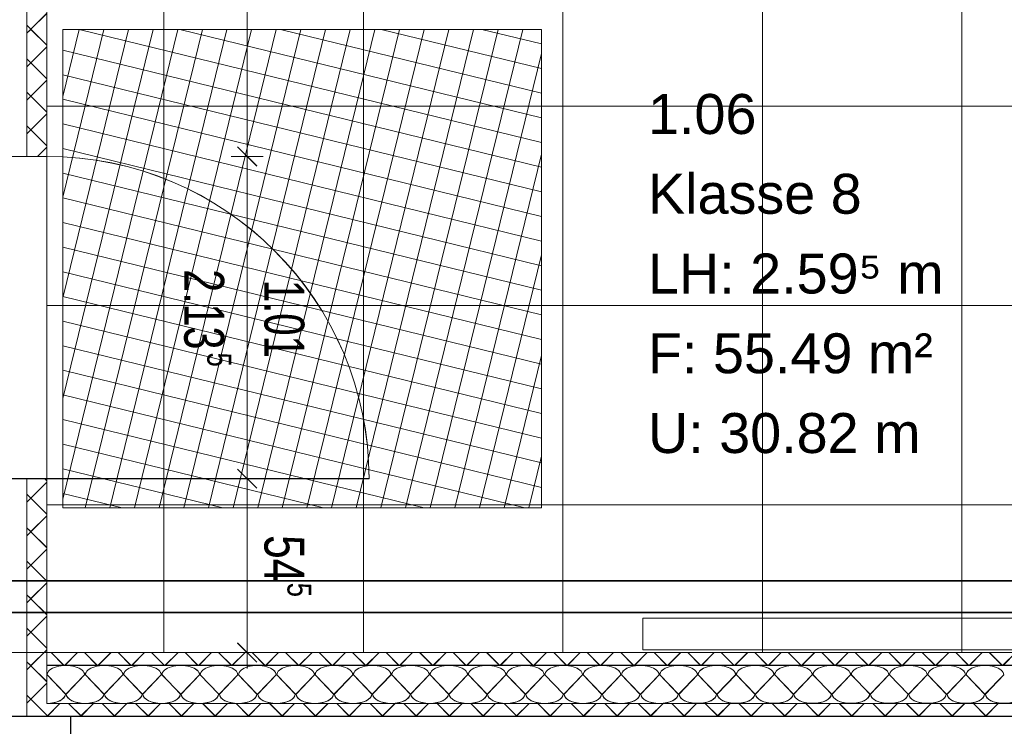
# Model space of a CAD drawing. Extents: x 229 to 926, y 37 to 878.
# Tile 12 of 162: x 554 to 615, y 165 to 209. Entities that reach past the tile are written whole.
import ezdxf
from ezdxf.lldxf.tags import DXFTag

# ---------------------------------------------------------------- set-up
doc = ezdxf.new("R2010")
doc.units = 0
doc.layers.get('0').update_dxf_attribs({"lineweight": 13})
for name, color, linetype, lineweight, true_color, plot in [('A_BI_Aussenwand', 5, 'Continuous', 18, 0x0000ff, False), ('A_BI_Innenwand', 7, 'Continuous', 18, 0x80ff80, False), ('A_BI_Tuer', 7, 'Continuous', 18, 0xbdbbbb, False)]:
    doc.layers.add(name, color=color, linetype=linetype, lineweight=lineweight, true_color=true_color, plot=plot)
for name, color, linetype, lineweight in [('Ausstattung', 7, 'Continuous', 25), ('Axen', 7, 'Continuous', 25), ('Axen-A03ENIVKI0', 7, 'Continuous', 25), ('Bewegungsfläche', 7, 'Continuous', 25), ('Deckenspiegel', 7, 'Continuous', 25), ('Fullfläche', 7, 'Continuous', 25), ('Fullfläche-A03ENIVQI0', 7, 'Continuous', 25), ('Maßlinien', 7, 'Continuous', 25), ('Maßlinien-A03ENIVNI0', 7, 'Continuous', 25), ('Räume', 7, 'Continuous', 25), ('Räume-A03ENIVSI0', 7, 'Continuous', 25), ('Türen', 7, 'Continuous', 25), ('Türen-A03ENIVLI0', 7, 'Continuous', 25), ('Wände', 7, 'Continuous', 25), ('Wände-A03ENIVMI0', 7, 'Continuous', 25)]:
    doc.layers.add(name, color=color, linetype=linetype, lineweight=lineweight)
doc.layers.add('H_BI_Ruecklauf', color=5, linetype='fein_strichliert', lineweight=35, true_color=0x0000ff)
doc.layers.add('H_BI_Vorlauf', color=7, linetype='Continuous', lineweight=35, true_color=0xed0e24)
doc.styles.get("Standard").update_dxf_attribs({"font": 'arial.ttf'})
tags = doc.linetypes.add('ALL_S25', pattern=[0.001, 0, -0.001]).pattern_tags.tags
tags[6:7] = [DXFTag(74, 4), DXFTag(75, 0), DXFTag(340, '0'), DXFTag(46, 1.0), DXFTag(50, 0.0), DXFTag(44, 0.0), DXFTag(45, 0.0)]
tags[4:5] = [DXFTag(74, 4), DXFTag(75, 0), DXFTag(340, '0'), DXFTag(46, 1.0), DXFTag(50, 0.0), DXFTag(44, 0.0), DXFTag(45, 0.0)]
tags = doc.linetypes.add('ALL_S25-A03ENIVOI0', pattern=[0.001, 0, -0.001]).pattern_tags.tags
tags[6:7] = [DXFTag(74, 4), DXFTag(75, 0), DXFTag(340, '0'), DXFTag(46, 1.0), DXFTag(50, 0.0), DXFTag(44, 0.0), DXFTag(45, 0.0)]
tags[4:5] = [DXFTag(74, 4), DXFTag(75, 0), DXFTag(340, '0'), DXFTag(46, 1.0), DXFTag(50, 0.0), DXFTag(44, 0.0), DXFTag(45, 0.0)]
tags = doc.linetypes.add('fein_strichliert', pattern=[4, 1, -2, 1]).pattern_tags.tags
tags[8:9] = [DXFTag(74, 4), DXFTag(75, 0), DXFTag(340, '0'), DXFTag(46, 0.0), DXFTag(50, 0.0), DXFTag(44, 0.0), DXFTag(45, 0.0)]
tags[6:7] = [DXFTag(74, 4), DXFTag(75, 0), DXFTag(340, '0'), DXFTag(46, 0.0), DXFTag(50, 0.0), DXFTag(44, 0.0), DXFTag(45, 0.0)]
tags[4:5] = [DXFTag(74, 4), DXFTag(75, 0), DXFTag(340, '0'), DXFTag(46, 0.0), DXFTag(50, 0.0), DXFTag(44, 0.0), DXFTag(45, 0.0)]

# ---------------------------------------------------------------- blocks, each defined once
blk = doc.blocks.new('Referenz-A03ENIVGI0', base_point=(255.728, 66.032))
at = {"layer": 'Ausstattung', "color": 0, "lineweight": -2}
for p, q in [((592.686, 169.508), (592.686, 171.508)), ((592.686, 171.508), (632.686, 171.503)), ((632.686, 169.503), (592.686, 169.508))]:
    blk.add_line(p, q, dxfattribs=at)
at = {"layer": 'Axen', "color": 0, "linetype": 'ALL_S25', "lineweight": -2, "ltscale": 0.13}
blk.add_line((735.547, 165.341), (301.611, 165.341), dxfattribs=at)
at = {"layer": 'Bewegungsfläche', "color": 0, "lineweight": -2}
for p, q in [((556.335, 204.197), (557.365, 208.406)), ((556.335, 197.886), (558.91, 208.406)), ((556.335, 191.574), (560.454, 208.406)), ((556.335, 185.263), (561.998, 208.406)), ((556.335, 178.952), (563.542, 208.406)), ((556.335, 208.406), (586.336, 208.406)), ((556.335, 178.406), (556.335, 208.406)), ((556.335, 204.197), (557.365, 208.406)), ((556.335, 197.886), (558.91, 208.406)), ((556.335, 191.574), (560.454, 208.406)), ((556.335, 185.263), (561.998, 208.406)), ((556.335, 178.952), (563.542, 208.406)), ((556.335, 208.406), (586.336, 208.406)), ((556.335, 178.406), (556.335, 208.406)), ((557.36, 208.406), (586.336, 201.316)), ((557.36, 208.406), (586.336, 201.316)), ((557.746, 178.406), (565.087, 208.406)), ((557.746, 178.406), (565.087, 208.406)), ((559.29, 178.406), (566.631, 208.406)), ((559.29, 178.406), (566.631, 208.406)), ((560.834, 178.406), (568.175, 208.406)), ((560.834, 178.406), (568.175, 208.406)), ((562.379, 178.406), (569.719, 208.406)), ((562.379, 178.406), (569.719, 208.406)), ((563.671, 208.406), (586.336, 202.86)), ((563.671, 208.406), (586.336, 202.86)), ((563.923, 178.406), (571.264, 208.406)), ((563.923, 178.406), (571.264, 208.406)), ((565.467, 178.406), (572.808, 208.406)), ((565.467, 178.406), (572.808, 208.406)), ((567.012, 178.406), (574.352, 208.406)), ((567.012, 178.406), (574.352, 208.406)), ((568.556, 178.406), (575.896, 208.406)), ((568.556, 178.406), (575.896, 208.406)), ((569.982, 208.406), (586.336, 204.405)), ((569.982, 208.406), (586.336, 204.405)), ((570.1, 178.406), (577.441, 208.406)), ((570.1, 178.406), (577.441, 208.406)), ((571.644, 178.406), (578.985, 208.406)), ((571.644, 178.406), (578.985, 208.406)), ((573.189, 178.406), (580.529, 208.406)), ((573.189, 178.406), (580.529, 208.406)), ((574.733, 178.406), (582.074, 208.406)), ((574.733, 178.406), (582.074, 208.406)), ((576.277, 178.406), (583.618, 208.406)), ((576.277, 178.406), (583.618, 208.406)), ((576.293, 208.406), (586.336, 205.949)), ((576.293, 208.406), (586.336, 205.949)), ((577.821, 178.406), (585.162, 208.406)), ((577.821, 178.406), (585.162, 208.406)), ((582.605, 208.406), (586.336, 207.493)), ((582.605, 208.406), (586.336, 207.493)), ((586.336, 208.406), (586.336, 178.406)), ((586.336, 208.406), (586.336, 178.406)), ((556.335, 207.113), (586.336, 199.772)), ((556.335, 207.113), (586.336, 199.772)), ((579.366, 178.406), (586.336, 206.891)), ((579.366, 178.406), (586.336, 206.891)), ((556.335, 205.568), (586.336, 198.228)), ((556.335, 205.568), (586.336, 198.228)), ((556.335, 204.024), (586.336, 196.683)), ((556.335, 204.024), (586.336, 196.683)), ((556.335, 202.48), (586.336, 195.139)), ((556.335, 202.48), (586.336, 195.139)), ((556.335, 200.935), (586.336, 193.595)), ((556.335, 200.935), (586.336, 193.595)), ((580.91, 178.406), (586.336, 200.58)), ((580.91, 178.406), (586.336, 200.58)), ((556.335, 199.391), (586.336, 192.051)), ((556.335, 199.391), (586.336, 192.051)), ((556.335, 197.847), (586.336, 190.506)), ((556.335, 197.847), (586.336, 190.506)), ((556.335, 196.303), (586.336, 188.962)), ((556.335, 196.303), (586.336, 188.962)), ((556.335, 194.758), (586.336, 187.418)), ((556.335, 194.758), (586.336, 187.418)), ((582.454, 178.406), (586.336, 194.269)), ((582.454, 178.406), (586.336, 194.269)), ((556.335, 193.214), (586.336, 185.873)), ((556.335, 193.214), (586.336, 185.873)), ((556.335, 191.67), (586.336, 184.329)), ((556.335, 191.67), (586.336, 184.329)), ((556.335, 190.126), (586.336, 182.785)), ((556.335, 190.126), (586.336, 182.785)), ((556.335, 188.581), (586.336, 181.241)), ((556.335, 188.581), (586.336, 181.241)), ((583.999, 178.406), (586.336, 187.957)), ((583.999, 178.406), (586.336, 187.957)), ((556.335, 187.037), (586.336, 179.696)), ((556.335, 187.037), (586.336, 179.696)), ((556.335, 185.493), (585.299, 178.406)), ((556.335, 185.493), (585.299, 178.406)), ((556.335, 183.949), (578.988, 178.406)), ((556.335, 183.949), (578.988, 178.406)), ((556.335, 182.404), (572.676, 178.406)), ((556.335, 182.404), (572.676, 178.406)), ((585.543, 178.406), (586.336, 181.646)), ((585.543, 178.406), (586.336, 181.646)), ((556.335, 180.86), (566.365, 178.406)), ((556.335, 180.86), (566.365, 178.406)), ((556.335, 179.316), (560.054, 178.406)), ((556.335, 179.316), (560.054, 178.406)), ((586.336, 178.406), (556.335, 178.406)), ((586.336, 178.406), (556.335, 178.406))]:
    blk.add_line(p, q, dxfattribs=at)
at = {"layer": 'Fullfläche', "color": 0, "lineweight": -2}
for p, q in [((554.335, 208.416), (555.335, 209.415)), ((554.085, 208.663), (554.333, 208.416)), ((554.085, 208.164), (554.333, 208.412)), ((554.335, 208.412), (555.335, 207.412)), ((554.335, 206.316), (555.335, 207.315)), ((554.085, 206.563), (554.333, 206.316)), ((554.085, 206.064), (554.333, 206.312)), ((554.335, 206.312), (555.335, 205.312)), ((554.335, 204.216), (555.335, 205.215)), ((554.085, 204.463), (554.333, 204.216)), ((554.085, 203.964), (554.333, 204.212)), ((554.335, 204.212), (555.335, 203.212)), ((554.335, 202.116), (555.335, 203.115)), ((554.085, 202.363), (554.333, 202.116)), ((554.085, 201.864), (554.333, 202.112)), ((554.335, 202.112), (555.335, 201.112)), ((554.76, 200.441), (555.335, 201.015)), ((555.207, 180.241), (555.335, 180.112)), ((554.335, 179.016), (555.335, 180.015)), ((554.085, 179.263), (554.333, 179.016)), ((554.085, 178.764), (554.333, 179.011)), ((554.335, 179.011), (555.335, 178.012)), ((554.335, 176.916), (555.335, 177.915)), ((554.085, 177.163), (554.333, 176.916)), ((554.085, 176.664), (554.333, 176.911)), ((554.335, 176.911), (555.335, 175.912)), ((554.335, 174.816), (555.335, 175.815)), ((554.085, 175.063), (554.333, 174.816)), ((554.085, 174.564), (554.333, 174.811)), ((554.335, 174.811), (555.335, 173.812)), ((554.335, 172.716), (555.335, 173.715)), ((554.085, 172.963), (554.333, 172.716)), ((554.085, 172.464), (554.333, 172.711)), ((554.335, 172.711), (555.335, 171.712)), ((554.335, 170.616), (555.335, 171.615)), ((554.085, 170.863), (554.333, 170.616)), ((554.085, 170.364), (554.333, 170.611)), ((554.335, 170.611), (555.335, 169.612)), ((554.335, 168.515), (555.335, 169.515)), ((556.406, 168.541), (555.607, 169.341)), ((556.464, 168.541), (557.264, 169.341)), ((558.506, 168.541), (557.707, 169.341)), ((558.565, 168.541), (559.364, 169.341)), ((560.606, 168.541), (559.807, 169.341)), ((560.664, 168.541), (561.464, 169.341)), ((562.706, 168.541), (561.907, 169.341)), ((562.765, 168.541), (563.564, 169.341)), ((564.806, 168.541), (564.007, 169.341)), ((564.865, 168.541), (565.664, 169.341)), ((566.906, 168.541), (566.107, 169.341)), ((566.965, 168.541), (567.764, 169.341)), ((569.006, 168.541), (568.207, 169.341)), ((569.064, 168.541), (569.864, 169.341)), ((571.106, 168.541), (570.307, 169.341)), ((571.165, 168.541), (571.964, 169.341)), ((573.206, 168.541), (572.407, 169.341)), ((573.265, 168.541), (574.064, 169.341)), ((575.306, 168.541), (574.507, 169.341)), ((575.365, 168.541), (576.164, 169.341)), ((577.406, 168.541), (576.607, 169.341)), ((577.465, 168.541), (578.264, 169.341)), ((579.506, 168.541), (578.707, 169.341)), ((579.565, 168.541), (580.364, 169.341)), ((581.606, 168.541), (580.807, 169.341)), ((581.665, 168.541), (582.464, 169.341)), ((583.706, 168.541), (582.907, 169.341)), ((583.765, 168.541), (584.564, 169.341)), ((585.806, 168.541), (585.007, 169.341)), ((585.865, 168.541), (586.664, 169.341)), ((587.906, 168.541), (587.107, 169.341)), ((587.965, 168.541), (588.764, 169.341)), ((590.006, 168.541), (589.207, 169.341)), ((590.065, 168.541), (590.864, 169.341)), ((592.106, 168.541), (591.307, 169.341)), ((592.165, 168.541), (592.964, 169.341)), ((594.206, 168.541), (593.407, 169.341)), ((594.265, 168.541), (595.064, 169.341)), ((596.307, 168.541), (595.507, 169.341)), ((596.365, 168.541), (597.164, 169.341)), ((598.407, 168.541), (597.607, 169.341)), ((598.465, 168.541), (599.264, 169.341)), ((600.507, 168.541), (599.707, 169.341)), ((600.565, 168.541), (601.364, 169.341)), ((602.607, 168.541), (601.807, 169.341)), ((602.665, 168.541), (603.464, 169.341)), ((604.707, 168.541), (603.907, 169.341)), ((604.765, 168.541), (605.564, 169.341)), ((606.807, 168.541), (606.007, 169.341)), ((606.865, 168.541), (607.664, 169.341)), ((608.907, 168.541), (608.107, 169.341)), ((608.965, 168.541), (609.764, 169.341)), ((611.007, 168.541), (610.207, 169.341)), ((611.065, 168.541), (611.864, 169.341)), ((613.107, 168.541), (612.308, 169.341)), ((613.165, 168.541), (613.964, 169.341)), ((615.207, 168.541), (614.408, 169.341)), ((615.265, 168.541), (616.064, 169.341)), ((554.085, 168.763), (554.333, 168.515)), ((554.085, 168.264), (554.333, 168.511)), ((554.335, 168.511), (555.335, 167.512)), ((555.359, 167.941), (556.511, 166.741)), ((556.559, 166.741), (557.711, 167.941)), ((557.759, 167.941), (558.911, 166.741)), ((558.959, 166.741), (560.111, 167.941)), ((560.159, 167.941), (561.311, 166.741)), ((561.359, 166.741), (562.511, 167.941)), ((562.559, 167.941), (563.711, 166.741)), ((563.759, 166.741), (564.911, 167.941)), ((564.959, 167.941), (566.111, 166.741)), ((566.159, 166.741), (567.311, 167.941)), ((567.359, 167.941), (568.511, 166.741)), ((568.559, 166.741), (569.711, 167.941)), ((569.759, 167.941), (570.911, 166.741)), ((570.959, 166.741), (572.111, 167.941)), ((572.159, 167.941), (573.311, 166.741)), ((573.359, 166.741), (574.511, 167.941)), ((574.559, 167.941), (575.711, 166.741)), ((575.759, 166.741), (576.911, 167.941)), ((576.959, 167.941), (578.111, 166.741)), ((578.16, 166.741), (579.311, 167.941)), ((579.359, 167.941), (580.511, 166.741)), ((580.559, 166.741), (581.711, 167.941)), ((581.759, 167.941), (582.911, 166.741)), ((582.959, 166.741), (584.111, 167.941)), ((584.159, 167.941), (585.312, 166.741)), ((585.359, 166.741), (586.512, 167.941)), ((586.56, 167.941), (587.711, 166.741)), ((587.76, 166.741), (588.912, 167.941)), ((588.96, 167.941), (590.112, 166.741)), ((590.16, 166.741), (591.312, 167.941)), ((591.36, 167.941), (592.512, 166.741)), ((592.56, 166.741), (593.712, 167.941)), ((593.76, 167.941), (594.912, 166.741)), ((594.96, 166.741), (596.112, 167.941)), ((596.16, 167.941), (597.312, 166.741)), ((597.36, 166.741), (598.512, 167.941)), ((598.56, 167.941), (599.712, 166.741)), ((599.76, 166.741), (600.912, 167.941)), ((600.96, 167.941), (602.112, 166.741)), ((602.16, 166.741), (603.312, 167.941)), ((603.36, 167.941), (604.512, 166.741)), ((604.56, 166.741), (605.712, 167.941)), ((605.76, 167.941), (606.912, 166.741)), ((606.96, 166.741), (608.112, 167.941)), ((608.16, 167.941), (609.312, 166.741)), ((609.36, 166.741), (610.512, 167.941)), ((610.56, 167.941), (611.712, 166.741)), ((611.76, 166.741), (612.912, 167.941)), ((612.96, 167.941), (614.112, 166.741)), ((614.16, 166.741), (615.312, 167.941)), ((554.335, 166.416), (555.335, 167.415)), ((554.085, 166.663), (554.333, 166.416)), ((554.085, 166.164), (554.333, 166.411)), ((554.335, 166.411), (555.335, 165.412)), ((555.363, 165.341), (556.163, 166.141)), ((557.507, 165.341), (556.708, 166.141)), ((557.464, 165.341), (558.263, 166.141)), ((559.607, 165.341), (558.808, 166.141)), ((559.564, 165.341), (560.363, 166.141)), ((561.707, 165.341), (560.908, 166.141)), ((561.664, 165.341), (562.463, 166.141)), ((563.807, 165.341), (563.008, 166.141)), ((563.764, 165.341), (564.563, 166.141)), ((565.907, 165.341), (565.108, 166.141)), ((565.864, 165.341), (566.663, 166.141)), ((568.007, 165.341), (567.208, 166.141)), ((567.964, 165.341), (568.763, 166.141)), ((570.107, 165.341), (569.308, 166.141)), ((570.064, 165.341), (570.863, 166.141)), ((572.207, 165.341), (571.408, 166.141)), ((572.164, 165.341), (572.963, 166.141)), ((574.307, 165.341), (573.508, 166.141)), ((574.264, 165.341), (575.063, 166.141)), ((576.407, 165.341), (575.608, 166.141)), ((576.364, 165.341), (577.163, 166.141)), ((578.507, 165.341), (577.708, 166.141)), ((578.464, 165.341), (579.263, 166.141)), ((580.607, 165.341), (579.808, 166.141)), ((580.564, 165.341), (581.363, 166.141)), ((582.707, 165.341), (581.908, 166.141)), ((582.664, 165.341), (583.463, 166.141)), ((584.807, 165.341), (584.008, 166.141)), ((584.764, 165.341), (585.563, 166.141)), ((586.907, 165.341), (586.108, 166.141)), ((586.864, 165.341), (587.663, 166.141)), ((589.007, 165.341), (588.208, 166.141)), ((588.964, 165.341), (589.763, 166.141)), ((591.107, 165.341), (590.308, 166.141)), ((591.064, 165.341), (591.863, 166.141)), ((593.208, 165.341), (592.408, 166.141)), ((593.164, 165.341), (593.963, 166.141)), ((595.307, 165.341), (594.508, 166.141)), ((595.264, 165.341), (596.063, 166.141)), ((597.408, 165.341), (596.608, 166.141)), ((597.364, 165.341), (598.163, 166.141)), ((599.508, 165.341), (598.708, 166.141)), ((599.464, 165.341), (600.263, 166.141)), ((601.608, 165.341), (600.808, 166.141)), ((601.564, 165.341), (602.363, 166.141)), ((603.708, 165.341), (602.908, 166.141)), ((603.664, 165.341), (604.463, 166.141)), ((605.808, 165.341), (605.008, 166.141)), ((605.764, 165.341), (606.563, 166.141)), ((607.908, 165.341), (607.109, 166.141)), ((607.864, 165.341), (608.663, 166.141)), ((610.008, 165.341), (609.209, 166.141)), ((609.964, 165.341), (610.763, 166.141)), ((612.108, 165.341), (611.309, 166.141)), ((612.064, 165.341), (612.863, 166.141)), ((614.208, 165.341), (613.409, 166.141)), ((614.164, 165.341), (614.963, 166.141)), ((555.407, 165.341), (555.335, 165.413))]:
    blk.add_line(p, q, dxfattribs=at)
for centre, start_param, end_param in [((556.535, 167.941), 0, 3.141593), ((558.935, 167.941), 0, 3.141593), ((561.335, 167.941), 0, 3.141593), ((563.735, 167.941), 0, 3.141593), ((566.135, 167.941), 0, 3.141593), ((568.535, 167.941), 0, 3.141593), ((570.935, 167.941), 0, 3.141593), ((573.335, 167.941), 0, 3.141593), ((575.735, 167.941), 0, 3.141593), ((578.135, 167.941), 0, 3.141593), ((580.535, 167.941), 0, 3.141593), ((582.935, 167.941), 0, 3.141593), ((585.335, 167.941), 0, 3.141593), ((587.736, 167.941), 0, 3.141593), ((590.136, 167.941), 0, 3.141593), ((592.536, 167.941), 0, 3.141593), ((594.936, 167.941), 0, 3.141593), ((597.336, 167.941), 0, 3.141593), ((599.736, 167.941), 0, 3.141593), ((602.136, 167.941), 0, 3.141593), ((604.536, 167.941), 0, 3.141593), ((606.936, 167.941), 0, 3.141593), ((609.336, 167.941), 0, 3.141593), ((611.736, 167.941), 0, 3.141593), ((614.136, 167.941), 0, 3.141593), ((555.335, 166.741), 4.712389, 6.283185), ((557.735, 166.741), 3.141593, 4.712389), ((557.735, 166.741), 4.712389, 6.283185), ((560.135, 166.741), 3.141593, 4.712389), ((560.135, 166.741), 4.712389, 6.283185), ((562.535, 166.741), 3.141593, 4.712389), ((562.535, 166.741), 4.712389, 6.283185), ((564.935, 166.741), 3.141593, 4.712389), ((564.935, 166.741), 4.712389, 6.283185), ((567.335, 166.741), 3.141593, 4.712389), ((567.335, 166.741), 4.712389, 6.283185), ((569.735, 166.741), 3.141593, 4.712389), ((569.735, 166.741), 4.712389, 6.283185), ((572.135, 166.741), 3.141593, 4.712389), ((572.135, 166.741), 4.712389, 6.283185), ((574.535, 166.741), 3.141593, 4.712389), ((574.535, 166.741), 4.712389, 6.283185), ((576.936, 166.741), 3.141593, 4.712389), ((576.936, 166.741), 4.712389, 6.283185), ((579.335, 166.741), 3.141593, 4.712389), ((579.335, 166.741), 4.712389, 6.283185), ((581.735, 166.741), 3.141593, 4.712389), ((581.735, 166.741), 4.712389, 6.283185), ((584.135, 166.741), 3.141593, 4.712389), ((584.135, 166.741), 4.712389, 6.283185), ((586.536, 166.741), 3.141593, 4.712389), ((586.536, 166.741), 4.712389, 6.283185), ((588.936, 166.741), 3.141593, 4.712389), ((588.936, 166.741), 4.712389, 6.283185), ((591.336, 166.741), 3.141593, 4.712389), ((591.336, 166.741), 4.712389, 6.283185), ((593.736, 166.741), 3.141593, 4.712389), ((593.736, 166.741), 4.712389, 6.283185), ((596.136, 166.741), 3.141593, 4.712389), ((596.136, 166.741), 4.712389, 6.283185), ((598.536, 166.741), 3.141593, 4.712389), ((598.536, 166.741), 4.712389, 6.283185), ((600.936, 166.741), 3.141593, 4.712389), ((600.936, 166.741), 4.712389, 6.283185), ((603.336, 166.741), 3.141593, 4.712389), ((603.336, 166.741), 4.712389, 6.283185), ((605.736, 166.741), 3.141593, 4.712389), ((605.736, 166.741), 4.712389, 6.283185), ((608.136, 166.741), 3.141593, 4.712389), ((608.136, 166.741), 4.712389, 6.283185), ((610.536, 166.741), 3.141593, 4.712389), ((610.536, 166.741), 4.712389, 6.283185), ((612.936, 166.741), 3.141593, 4.712389), ((612.936, 166.741), 4.712389, 6.283185), ((615.336, 166.741), 3.141593, 4.712389), ((615.336, 166.741), 4.712389, 6.283185)]:
    blk.add_ellipse(centre, major_axis=(1.176, 0), ratio=0.5, start_param=start_param, end_param=end_param, dxfattribs=at)
at = {"layer": 'Maßlinien', "color": 0, "lineweight": -2}
for p, q in [((567.897, 269.381), (567.897, 200.441)), ((567.297, 201.041), (568.497, 199.841)), ((567.897, 200.441), (566.897, 200.441)), ((567.897, 200.441), (568.897, 200.441)), ((567.897, 200.441), (567.897, 180.241)), ((567.297, 180.841), (568.497, 179.641)), ((567.897, 180.241), (566.897, 180.241)), ((567.897, 180.241), (568.897, 180.241)), ((567.897, 180.241), (567.897, 169.341)), ((567.297, 169.941), (568.497, 168.741)), ((567.897, 169.341), (566.897, 169.341)), ((567.897, 169.341), (568.897, 169.341)), ((567.897, 169.341), (567.897, 168.341))]:
    blk.add_line(p, q, dxfattribs=at)
at = {"layer": 'Türen', "color": 0, "lineweight": -2}
blk.add_line((555.335, 180.241), (575.536, 180.241), dxfattribs=at)
blk.add_ellipse((555.335, 180.241), major_axis=(20.2, 0), ratio=1, start_param=0, end_param=1.570796, dxfattribs=at)
at = {"layer": 'Wände', "color": 0, "lineweight": -2}
for p, q in [((554.085, 364.093), (554.085, 200.441)), ((555.335, 265.342), (555.335, 200.441)), ((550.335, 200.441), (555.335, 200.441)), ((550.335, 180.241), (555.335, 180.241)), ((554.085, 180.241), (554.085, 165.341)), ((555.335, 180.241), (555.335, 178.241)), ((555.335, 178.241), (555.335, 166.141)), ((555.335, 169.341), (670.036, 169.341)), ((670.037, 168.541), (555.335, 168.541)), ((555.335, 166.141), (670.837, 166.141)), ((549.335, 165.341), (674.036, 165.341)), ((556.835, 165.341), (556.835, 97.34))]:
    blk.add_line(p, q, dxfattribs=at)
at = {"layer": 'Maßlinien', "color": 0, "lineweight": -2, "attachment_point": 1, "rotation": 270.00001}
for s, insert, char_height in [('{\\W0.74;\\fArial;2.13}', (566.455, 193.371), 2.50002), ('{\\W0.72;\\fArial;1.01}', (571.48, 192.709), 2.50002), ('{\\W0.76;\\fArial;5}', (566.898, 188.142), 1.50001), ('{\\W0.76;\\fArial;54}', (571.48, 176.701), 2.50002), ('{\\W0.76;\\fArial;5}', (571.922, 173.713), 1.50001)]:
    blk.add_mtext(s, dxfattribs=dict(at, insert=insert, char_height=char_height))
at = {"layer": 'Räume', "color": 0, "lineweight": -2, "char_height": 2.50002, "attachment_point": 1, "rotation": 0.00001}
for s, insert in [('{\\fArial;1.06}', (593.016, 204.351)), ('{\\fArial;Klasse 8}', (593.016, 199.351)), ('{\\fArial;LH: 2.59⁵ m}', (593.016, 194.351)), ('{\\fArial;F: 55.49 m²}', (593.016, 189.351)), ('{\\fArial;U: 30.82 m}', (593.016, 184.351))]:
    blk.add_mtext(s, dxfattribs=dict(at, insert=insert))
blk = doc.blocks.new('Referenz-A03ENIVUI0', base_point=(281.599, 66.032))
at = {"layer": 'Axen-A03ENIVKI0', "color": 0, "linetype": 'ALL_S25-A03ENIVOI0', "lineweight": -2, "ltscale": 0.13}
blk.add_line((735.547, 165.347), (301.612, 165.347), dxfattribs=at)
at = {"layer": 'Deckenspiegel', "color": 0, "lineweight": -2}
for p, q in [((555.333, 362.847), (555.333, 169.347)), ((562.683, 362.847), (562.683, 169.347)), ((575.183, 362.847), (575.183, 169.347)), ((587.683, 362.847), (587.683, 169.347)), ((600.183, 362.847), (600.183, 169.347)), ((612.683, 362.847), (612.683, 169.347)), ((670.033, 203.597), (555.333, 203.597)), ((670.033, 191.097), (555.333, 191.097)), ((670.033, 178.597), (555.333, 178.597)), ((555.333, 169.347), (670.033, 169.347))]:
    blk.add_line(p, q, dxfattribs=at)
at = {"layer": 'Fullfläche-A03ENIVQI0', "color": 0, "lineweight": -2}
for p, q in [((554.333, 208.422), (555.333, 209.422)), ((554.083, 208.669), (554.331, 208.422)), ((554.083, 208.171), (554.331, 208.418)), ((554.333, 208.418), (555.333, 207.418)), ((554.333, 206.322), (555.333, 207.322)), ((554.083, 206.569), (554.331, 206.322)), ((554.083, 206.071), (554.331, 206.318)), ((554.333, 206.318), (555.333, 205.318)), ((554.333, 204.222), (555.333, 205.222)), ((554.083, 204.469), (554.331, 204.222)), ((554.083, 203.971), (554.331, 204.218)), ((554.333, 204.218), (555.333, 203.218)), ((554.333, 202.122), (555.333, 203.121)), ((554.083, 202.369), (554.331, 202.122)), ((554.083, 201.871), (554.331, 202.118)), ((554.333, 202.118), (555.333, 201.119)), ((554.758, 200.447), (555.333, 201.021)), ((555.205, 180.247), (555.333, 180.119)), ((554.333, 179.022), (555.333, 180.021)), ((554.083, 179.27), (554.331, 179.022)), ((554.083, 178.77), (554.331, 179.018)), ((554.333, 179.018), (555.333, 178.019)), ((554.333, 176.922), (555.333, 177.921)), ((554.083, 177.17), (554.331, 176.922)), ((554.083, 176.67), (554.331, 176.918)), ((554.333, 176.918), (555.333, 175.919)), ((554.333, 174.822), (555.333, 175.821)), ((554.083, 175.07), (554.331, 174.822)), ((554.083, 174.57), (554.331, 174.818)), ((554.333, 174.818), (555.333, 173.819)), ((554.333, 172.722), (555.333, 173.721)), ((554.083, 172.97), (554.331, 172.722)), ((554.083, 172.47), (554.331, 172.718)), ((554.333, 172.718), (555.333, 171.719)), ((554.333, 170.622), (555.333, 171.621)), ((554.083, 170.87), (554.331, 170.622)), ((554.083, 170.37), (554.331, 170.618)), ((554.333, 170.618), (555.333, 169.619)), ((554.333, 168.522), (555.333, 169.521)), ((556.404, 168.547), (555.605, 169.347)), ((556.462, 168.547), (557.262, 169.347)), ((558.504, 168.547), (557.705, 169.347)), ((558.562, 168.547), (559.362, 169.347)), ((560.604, 168.547), (559.805, 169.347)), ((560.662, 168.547), (561.462, 169.347)), ((562.704, 168.547), (561.905, 169.347)), ((562.762, 168.547), (563.562, 169.347)), ((564.804, 168.547), (564.005, 169.347)), ((564.862, 168.547), (565.662, 169.347)), ((566.904, 168.547), (566.105, 169.347)), ((566.962, 168.547), (567.762, 169.347)), ((569.004, 168.547), (568.205, 169.347)), ((569.062, 168.547), (569.861, 169.347)), ((571.104, 168.547), (570.305, 169.347)), ((571.162, 168.547), (571.962, 169.347)), ((573.204, 168.547), (572.405, 169.347)), ((573.262, 168.547), (574.061, 169.347)), ((575.304, 168.547), (574.505, 169.347)), ((575.362, 168.547), (576.161, 169.347)), ((577.404, 168.547), (576.605, 169.347)), ((577.462, 168.547), (578.261, 169.347)), ((579.504, 168.547), (578.705, 169.347)), ((579.562, 168.547), (580.361, 169.347)), ((581.604, 168.547), (580.805, 169.347)), ((581.662, 168.547), (582.461, 169.347)), ((583.704, 168.547), (582.905, 169.347)), ((583.762, 168.547), (584.561, 169.347)), ((585.804, 168.547), (585.005, 169.347)), ((585.862, 168.547), (586.661, 169.347)), ((587.904, 168.547), (587.105, 169.347)), ((587.962, 168.547), (588.761, 169.347)), ((590.004, 168.547), (589.205, 169.347)), ((590.062, 168.547), (590.861, 169.347)), ((592.104, 168.547), (591.305, 169.347)), ((592.162, 168.547), (592.961, 169.347)), ((594.204, 168.547), (593.405, 169.347)), ((594.262, 168.547), (595.061, 169.347)), ((596.304, 168.547), (595.505, 169.347)), ((596.362, 168.547), (597.161, 169.347)), ((598.404, 168.547), (597.605, 169.348)), ((598.462, 168.547), (599.261, 169.348)), ((600.504, 168.547), (599.705, 169.348)), ((600.562, 168.547), (601.361, 169.348)), ((602.604, 168.547), (601.805, 169.348)), ((602.662, 168.547), (603.461, 169.348)), ((604.704, 168.547), (603.905, 169.348)), ((604.762, 168.547), (605.561, 169.348)), ((606.804, 168.548), (606.005, 169.348)), ((606.862, 168.548), (607.661, 169.348)), ((608.904, 168.548), (608.105, 169.348)), ((608.962, 168.548), (609.761, 169.348)), ((611.004, 168.548), (610.205, 169.348)), ((611.062, 168.548), (611.861, 169.348)), ((613.104, 168.548), (612.305, 169.348)), ((613.162, 168.548), (613.961, 169.348)), ((615.204, 168.548), (614.405, 169.348)), ((615.262, 168.548), (616.061, 169.348)), ((554.083, 168.77), (554.331, 168.522)), ((554.083, 168.27), (554.331, 168.518)), ((554.333, 168.518), (555.333, 167.519)), ((555.357, 167.947), (556.509, 166.747)), ((556.557, 166.747), (557.709, 167.947)), ((557.757, 167.947), (558.909, 166.747)), ((558.957, 166.747), (560.109, 167.947)), ((560.157, 167.947), (561.309, 166.747)), ((561.357, 166.747), (562.509, 167.947)), ((562.557, 167.947), (563.709, 166.747)), ((563.757, 166.747), (564.909, 167.947)), ((564.957, 167.947), (566.109, 166.747)), ((566.157, 166.747), (567.309, 167.947)), ((567.357, 167.947), (568.509, 166.747)), ((568.557, 166.747), (569.709, 167.947)), ((569.757, 167.947), (570.909, 166.747)), ((570.957, 166.747), (572.109, 167.947)), ((572.157, 167.947), (573.309, 166.747)), ((573.357, 166.747), (574.509, 167.947)), ((574.557, 167.947), (575.709, 166.747)), ((575.757, 166.747), (576.909, 167.947)), ((576.957, 167.947), (578.109, 166.747)), ((578.157, 166.747), (579.309, 167.947)), ((579.357, 167.947), (580.509, 166.747)), ((580.557, 166.747), (581.709, 167.947)), ((581.757, 167.947), (582.909, 166.747)), ((582.957, 166.747), (584.109, 167.947)), ((584.157, 167.947), (585.309, 166.747)), ((585.357, 166.747), (586.509, 167.947)), ((586.557, 167.947), (587.709, 166.747)), ((587.757, 166.747), (588.909, 167.947)), ((588.957, 167.947), (590.109, 166.747)), ((590.157, 166.747), (591.309, 167.947)), ((591.357, 167.947), (592.509, 166.747)), ((592.557, 166.747), (593.709, 167.947)), ((593.757, 167.947), (594.909, 166.747)), ((594.957, 166.747), (596.109, 167.947)), ((596.157, 167.947), (597.309, 166.748)), ((597.357, 166.748), (598.509, 167.947)), ((598.557, 167.947), (599.709, 166.748)), ((599.757, 166.748), (600.909, 167.948)), ((600.957, 167.948), (602.109, 166.748)), ((602.157, 166.748), (603.309, 167.948)), ((603.357, 167.948), (604.509, 166.748)), ((604.557, 166.748), (605.709, 167.948)), ((605.757, 167.948), (606.909, 166.748)), ((606.957, 166.748), (608.109, 167.948)), ((608.157, 167.948), (609.309, 166.748)), ((609.357, 166.748), (610.509, 167.948)), ((610.557, 167.948), (611.709, 166.748)), ((611.757, 166.748), (612.909, 167.948)), ((612.957, 167.948), (614.109, 166.748)), ((614.157, 166.748), (615.309, 167.948)), ((554.333, 166.422), (555.333, 167.421)), ((554.083, 166.67), (554.331, 166.422)), ((554.083, 166.17), (554.331, 166.418)), ((554.333, 166.418), (555.333, 165.419)), ((555.361, 165.347), (556.161, 166.147)), ((557.505, 165.347), (556.706, 166.147)), ((557.461, 165.347), (558.261, 166.147)), ((559.605, 165.347), (558.806, 166.147)), ((559.561, 165.347), (560.361, 166.147)), ((561.705, 165.347), (560.906, 166.147)), ((561.661, 165.347), (562.461, 166.147)), ((563.805, 165.347), (563.006, 166.147)), ((563.761, 165.347), (564.561, 166.147)), ((565.905, 165.347), (565.106, 166.147)), ((565.861, 165.347), (566.661, 166.147)), ((568.005, 165.347), (567.206, 166.147)), ((567.961, 165.347), (568.761, 166.147)), ((570.105, 165.347), (569.306, 166.147)), ((570.061, 165.347), (570.861, 166.147)), ((572.205, 165.347), (571.406, 166.147)), ((572.161, 165.347), (572.961, 166.147)), ((574.305, 165.347), (573.506, 166.147)), ((574.261, 165.347), (575.06, 166.147)), ((576.405, 165.347), (575.606, 166.147)), ((576.361, 165.347), (577.16, 166.147)), ((578.505, 165.347), (577.706, 166.147)), ((578.461, 165.347), (579.26, 166.147)), ((580.605, 165.347), (579.806, 166.147)), ((580.561, 165.347), (581.36, 166.147)), ((582.705, 165.347), (581.906, 166.147)), ((582.661, 165.347), (583.46, 166.147)), ((584.805, 165.347), (584.006, 166.147)), ((584.761, 165.347), (585.56, 166.147)), ((586.905, 165.347), (586.106, 166.147)), ((586.861, 165.347), (587.66, 166.147)), ((589.005, 165.347), (588.206, 166.147)), ((588.961, 165.347), (589.76, 166.147)), ((591.105, 165.347), (590.306, 166.147)), ((591.061, 165.347), (591.86, 166.147)), ((593.205, 165.347), (592.406, 166.147)), ((593.161, 165.347), (593.96, 166.147)), ((595.305, 165.347), (594.506, 166.147)), ((595.261, 165.347), (596.06, 166.147)), ((597.405, 165.348), (596.606, 166.147)), ((597.361, 165.348), (598.16, 166.148)), ((599.505, 165.348), (598.706, 166.148)), ((599.461, 165.348), (600.26, 166.148)), ((601.605, 165.348), (600.806, 166.148)), ((601.561, 165.348), (602.36, 166.148)), ((603.705, 165.348), (602.906, 166.148)), ((603.661, 165.348), (604.46, 166.148)), ((605.805, 165.348), (605.006, 166.148)), ((605.761, 165.348), (606.56, 166.148)), ((607.905, 165.348), (607.106, 166.148)), ((607.861, 165.348), (608.66, 166.148)), ((610.005, 165.348), (609.206, 166.148)), ((609.961, 165.348), (610.76, 166.148)), ((612.105, 165.348), (611.306, 166.148)), ((612.061, 165.348), (612.86, 166.148)), ((614.205, 165.348), (613.406, 166.148)), ((614.161, 165.348), (614.96, 166.148)), ((555.405, 165.347), (555.333, 165.419))]:
    blk.add_line(p, q, dxfattribs=at)
for centre, start_param, end_param in [((556.533, 167.947), 0, 3.141593), ((558.933, 167.947), 0, 3.141593), ((561.333, 167.947), 0, 3.141593), ((563.733, 167.947), 0, 3.141593), ((566.133, 167.947), 0, 3.141593), ((568.533, 167.947), 0, 3.141593), ((570.933, 167.947), 0, 3.141593), ((573.333, 167.947), 0, 3.141593), ((575.733, 167.947), 0, 3.141593), ((578.133, 167.947), 0, 3.141593), ((580.533, 167.947), 0, 3.141593), ((582.933, 167.947), 0, 3.141593), ((585.333, 167.947), 0, 3.141593), ((587.733, 167.947), 0, 3.141593), ((590.133, 167.947), 0, 3.141593), ((592.533, 167.947), 0, 3.141593), ((594.933, 167.947), 0, 3.141593), ((597.333, 167.947), 0, 3.141593), ((599.733, 167.948), 0, 3.141593), ((602.133, 167.948), 0, 3.141593), ((604.533, 167.948), 0, 3.141593), ((606.933, 167.948), 0, 3.141593), ((609.333, 167.948), 0, 3.141593), ((611.733, 167.948), 0, 3.141593), ((614.133, 167.948), 0, 3.141593), ((555.333, 166.747), 4.712389, 6.283185), ((557.733, 166.747), 3.141593, 4.712389), ((557.733, 166.747), 4.712389, 6.283185), ((560.133, 166.747), 3.141593, 4.712389), ((560.133, 166.747), 4.712389, 6.283185), ((562.533, 166.747), 3.141593, 4.712389), ((562.533, 166.747), 4.712389, 6.283185), ((564.933, 166.747), 3.141593, 4.712389), ((564.933, 166.747), 4.712389, 6.283185), ((567.333, 166.747), 3.141593, 4.712389), ((567.333, 166.747), 4.712389, 6.283185), ((569.733, 166.747), 3.141593, 4.712389), ((569.733, 166.747), 4.712389, 6.283185), ((572.133, 166.747), 3.141593, 4.712389), ((572.133, 166.747), 4.712389, 6.283185), ((574.533, 166.747), 3.141593, 4.712389), ((574.533, 166.747), 4.712389, 6.283185), ((576.933, 166.747), 3.141593, 4.712389), ((576.933, 166.747), 4.712389, 6.283185), ((579.333, 166.747), 3.141593, 4.712389), ((579.333, 166.747), 4.712389, 6.283185), ((581.733, 166.747), 3.141593, 4.712389), ((581.733, 166.747), 4.712389, 6.283185), ((584.133, 166.747), 3.141593, 4.712389), ((584.133, 166.747), 4.712389, 6.283185), ((586.533, 166.747), 3.141593, 4.712389), ((586.533, 166.747), 4.712389, 6.283185), ((588.933, 166.747), 3.141593, 4.712389), ((588.933, 166.747), 4.712389, 6.283185), ((591.333, 166.747), 3.141593, 4.712389), ((591.333, 166.747), 4.712389, 6.283185), ((593.733, 166.747), 3.141593, 4.712389), ((593.733, 166.747), 4.712389, 6.283185), ((596.133, 166.748), 3.141593, 4.712389), ((596.133, 166.748), 4.712389, 6.283185), ((598.533, 166.748), 3.141593, 4.712389), ((598.533, 166.748), 4.712389, 6.283185), ((600.933, 166.748), 3.141593, 4.712389), ((600.933, 166.748), 4.712389, 6.283185), ((603.333, 166.748), 3.141593, 4.712389), ((603.333, 166.748), 4.712389, 6.283185), ((605.733, 166.748), 3.141593, 4.712389), ((605.733, 166.748), 4.712389, 6.283185), ((608.133, 166.748), 3.141593, 4.712389), ((608.133, 166.748), 4.712389, 6.283185), ((610.533, 166.748), 3.141593, 4.712389), ((610.533, 166.748), 4.712389, 6.283185), ((612.933, 166.748), 3.141593, 4.712389), ((612.933, 166.748), 4.712389, 6.283185), ((615.333, 166.748), 3.141593, 4.712389), ((615.333, 166.748), 4.712389, 6.283185)]:
    blk.add_ellipse(centre, major_axis=(1.176, 0), ratio=0.5, start_param=start_param, end_param=end_param, dxfattribs=at)
at = {"layer": 'Maßlinien-A03ENIVNI0', "color": 0, "lineweight": -2}
for p, q in [((567.895, 269.386), (567.895, 200.447)), ((567.295, 201.047), (568.495, 199.847)), ((567.895, 200.447), (566.895, 200.447)), ((567.895, 200.447), (568.895, 200.447)), ((567.895, 200.447), (567.895, 180.247)), ((567.295, 180.847), (568.495, 179.647)), ((567.895, 180.247), (566.895, 180.247)), ((567.895, 180.247), (568.895, 180.247)), ((567.895, 180.247), (567.895, 169.347)), ((567.295, 169.947), (568.495, 168.747)), ((567.895, 169.347), (566.895, 169.347)), ((567.895, 169.347), (568.895, 169.347)), ((567.895, 169.347), (567.895, 168.347))]:
    blk.add_line(p, q, dxfattribs=at)
at = {"layer": 'Türen-A03ENIVLI0', "color": 0, "lineweight": -2}
blk.add_line((555.333, 180.247), (575.533, 180.247), dxfattribs=at)
blk.add_ellipse((555.333, 180.247), major_axis=(20.2, 0), ratio=1, start_param=0, end_param=1.570796, dxfattribs=at)
at = {"layer": 'Wände-A03ENIVMI0', "color": 0, "lineweight": -2}
for p, q in [((554.083, 364.097), (554.083, 200.447)), ((555.333, 265.347), (555.333, 200.447)), ((550.333, 200.447), (555.333, 200.447)), ((550.333, 180.247), (555.333, 180.247)), ((554.083, 180.247), (554.083, 165.347)), ((555.333, 180.247), (555.333, 178.247)), ((555.333, 178.247), (555.333, 166.147)), ((555.333, 169.347), (670.033, 169.347)), ((670.033, 168.548), (555.333, 168.547)), ((555.333, 166.147), (670.833, 166.148)), ((549.333, 165.347), (674.033, 165.347)), ((556.833, 165.347), (556.833, 97.347))]:
    blk.add_line(p, q, dxfattribs=at)
at = {"layer": 'Maßlinien-A03ENIVNI0', "color": 0, "lineweight": -2, "attachment_point": 1, "rotation": 270.00001}
for s, insert, char_height in [('{\\W0.74;\\fArial;2.13}', (566.453, 193.378), 2.49999), ('{\\W0.72;\\fArial;1.01}', (571.478, 192.715), 2.49999), ('{\\W0.76;\\fArial;5}', (566.895, 188.149), 1.5), ('{\\W0.76;\\fArial;54}', (571.478, 176.707), 2.49999), ('{\\W0.76;\\fArial;5}', (571.92, 173.719), 1.5)]:
    blk.add_mtext(s, dxfattribs=dict(at, insert=insert, char_height=char_height))
at = {"layer": 'Räume-A03ENIVSI0', "color": 0, "lineweight": -2, "char_height": 2.49999, "attachment_point": 1, "rotation": 0.00001}
for s, insert in [('{\\fArial;1.06}', (593.014, 204.357)), ('{\\fArial;Klasse 8}', (593.014, 199.357)), ('{\\fArial;LH: 2.59⁵ m}', (593.014, 194.357)), ('{\\fArial;F: 55.49 m²}', (593.014, 189.357)), ('{\\fArial;U: 30.82 m}', (593.014, 184.357))]:
    blk.add_mtext(s, dxfattribs=dict(at, insert=insert))
blk = doc.blocks.new('Mapress Edelstahl Rohr 14401-A03ENJ4AI0', base_point=(391.635, 173.846))
at = {"color": 0, "linetype": 'ByBlock', "lineweight": -2, "ltscale": 0.35}
blk.add_line((391.635, 173.846), (664.034, 173.846), dxfattribs=at)
blk = doc.blocks.new('Mapress Edelstahl Rohr 14401-A03ENJ4CI0', base_point=(389.635, 171.846))
at = {"color": 0, "linetype": 'ByBlock', "lineweight": -2, "ltscale": 0.35}
blk.add_line((389.635, 171.846), (666.034, 171.846), dxfattribs=at)
blk = doc.blocks.new('Wand-A03ENJ4GI0', base_point=(552.845, 97.274))
at = {"color": 0, "linetype": 'ByBlock', "lineweight": -2, "ltscale": 0.18}
for p, q in [((552.845, 101.274), (552.845, 169.346)), ((556.845, 97.274), (556.845, 165.346))]:
    blk.add_line(p, q, dxfattribs=at)
blk = doc.blocks.new('Wand-A03ENJ4II0', base_point=(552.845, 165.346))
at = {"color": 0, "linetype": 'ByBlock', "lineweight": -2, "ltscale": 0.18}
for p, q in [((552.845, 169.346), (670.044, 169.346)), ((556.845, 165.346), (674.044, 165.346))]:
    blk.add_line(p, q, dxfattribs=at)
blk = doc.blocks.new('Wand-A03ENJ4QI0', base_point=(550.334, 169.346))
at = {"color": 0, "linetype": 'ByBlock', "lineweight": -2, "ltscale": 0.18}
for p, q in [((555.334, 200.446), (555.334, 380.251)), ((555.334, 169.346), (555.334, 180.246)), ((555.334, 169.346), (550.334, 169.346))]:
    blk.add_line(p, q, dxfattribs=at)
blk = doc.blocks.new('Tür-A03ENJ4WI0', base_point=(550.334, 180.246))
at = {"color": 0, "linetype": 'ByBlock', "lineweight": -2, "ltscale": 0.18}
for p, q in [((550.334, 200.446), (555.334, 200.446)), ((575.534, 180.246), (550.334, 180.246))]:
    blk.add_line(p, q, dxfattribs=at)
blk.add_ellipse((555.334, 180.246), major_axis=(20.2, 0), ratio=1, start_param=0, end_param=1.570796, dxfattribs=at)

msp = doc.modelspace()

# ---------------------------------------------------------------- block references
at = {"color": 251, "lineweight": 13, "ltscale": 0.13, "true_color": 0x606060}
for name, p in [('Referenz-A03ENIVGI0', (255.728, 66.032)), ('Referenz-A03ENIVUI0', (281.599, 66.032))]:
    msp.add_blockref(name, p, dxfattribs=at)
at = {"layer": 'A_BI_Aussenwand', "ltscale": 0.18}
for name, p in [('Wand-A03ENJ4GI0', (552.845, 97.274)), ('Wand-A03ENJ4II0', (552.845, 165.346))]:
    msp.add_blockref(name, p, dxfattribs=at)
at = {"layer": 'A_BI_Innenwand', "ltscale": 0.18}
msp.add_blockref('Wand-A03ENJ4QI0', (550.334, 169.346), dxfattribs=at)
at = {"layer": 'A_BI_Tuer', "ltscale": 0.18}
msp.add_blockref('Tür-A03ENJ4WI0', (550.334, 180.246), dxfattribs=at)
at = {"layer": 'H_BI_Ruecklauf', "ltscale": 0.35}
msp.add_blockref('Mapress Edelstahl Rohr 14401-A03ENJ4CI0', (389.635, 171.846), dxfattribs=at)
at = {"layer": 'H_BI_Vorlauf', "ltscale": 0.35}
msp.add_blockref('Mapress Edelstahl Rohr 14401-A03ENJ4AI0', (391.635, 173.846), dxfattribs=at)

doc.saveas('drawing.dxf')
